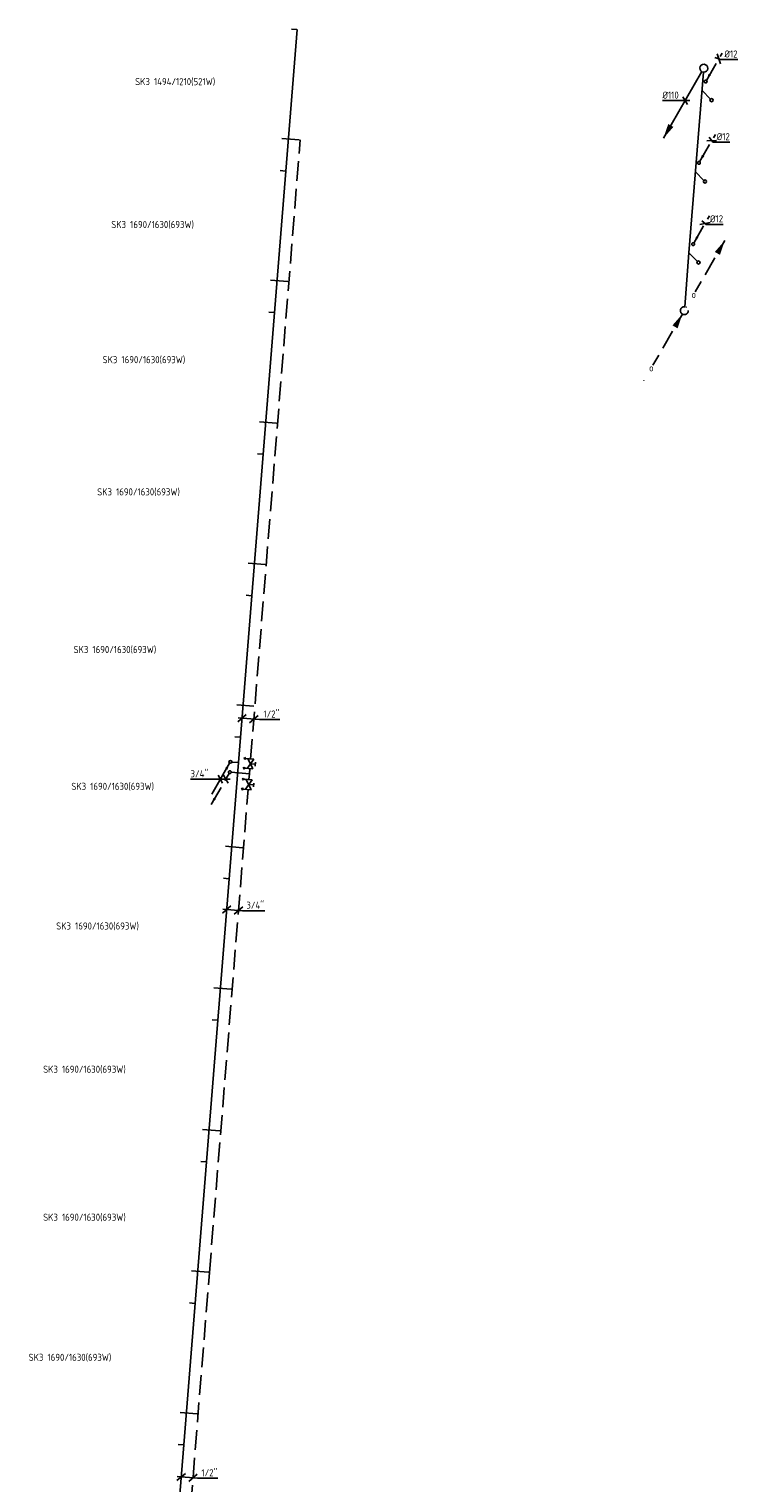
# Model space of a CAD drawing. Header units: millimetres. Extents: x -2687 to 63694, y -1198 to 65068.
# Tile 7 of 13: x -508 to 8526, y 46638 to 65068. Entities that reach past the tile are written whole.
import ezdxf
from ezdxf.enums import TextEntityAlignment as Align

# ---------------------------------------------------------------- set-up
doc = ezdxf.new("R2010")
doc.units = ezdxf.units.MM
doc.header["$LTSCALE"] = 50
for name, pattern in [('2322107', [2000, 1000, 1000]), ('2322107_a', [2000, 1000, 1000]), ('2322108', [7, 5, -2]), ('2322108_a', [7, 5, -2]), ('2322109', [10, 5, -2, 1, -2]), ('2322109_a', [10, 5, -2, 1, -2]), ('2322121', [2000, 1000, 1000]), ('2322121_a', [2000, 1000, 1000]), ('2322123', [45, 5, -2, 5, -2, 5, -2, 5, -2, 5, -2, 5, -5]), ('2322123_a', [19.5, 3, -2, 5, -2, 3, -4.5])]:
    doc.linetypes.add(name, pattern=pattern)
for name, color, linetype in [('BL$2----', 7, 'Continuous'), ('WL5233--', 4, '2322123'), ('WL524---', 4, '2322121'), ('WL531---', 5, '2322109'), ('WL561---_AANVOER', 1, '2322107'), ('WL561---_RETOUR', 5, '2322108'), ('WM524---', 1, 'Continuous'), ('WM531---', 1, 'Continuous'), ('WM561---', 1, 'Continuous'), ('WM561---_AANVOER', 1, 'Continuous'), ('WT561---', 7, 'Continuous')]:
    doc.layers.add(name, color=color, linetype=linetype)
doc.styles.add('BURO-018', font='BUROFONT', dxfattribs={"height": 1.8})
doc.styles.add('STABICAD-018', font='ISOCP.SHX', dxfattribs={"height": 90})
doc.styles.get("Standard").update_dxf_attribs({"font": 'arial.ttf'})

# ---------------------------------------------------------------- blocks, each defined once
blk = doc.blocks.new('*U94')
at = {"linetype": '2322107'}
blk.add_hatch(color=2, dxfattribs=at).paths.add_polyline_path([(-9, -15), (-37, -100), (-68, -82)], flags=0)
at = {"color": 0, "linetype": '2322107'}
blk.add_line((0, 0), (0, 0, 1), dxfattribs=at)
at = {"color": 2, "linetype": '2322107_a'}
blk.add_line((-9, -15, 1), (-236, -409, 1), dxfattribs=at)
at = {"color": 2, "linetype": '2322107'}
blk.add_circle((0, 0, 1), 17.5, dxfattribs=at)
at = {"layer": 'WM561---', "color": 2}
for tag in ['POSITIONCODE', 'SECTIONCODE']:
    blk.add_attdef(tag, (2043, 55928, 149), '', height=1.2, dxfattribs=at)
at = {"layer": 'WM561---', "color": 2, "style": 'STABICAD-018'}
for tag, p in [('CODE', (2043, 55878, -1)), ('FLOORCODE', (2093, 55778, -1))]:
    blk.add_attdef(tag, p, '', height=1.2, dxfattribs=at)
blk = doc.blocks.new('*U93')
at = {"linetype": '2322108'}
blk.add_hatch(color=2, dxfattribs=at).paths.add_polyline_path([(-236, -409), (-208, -325), (-177, -342)], flags=0)
at = {"color": 0, "linetype": '2322108'}
blk.add_line((0, 0), (0, 0, 1), dxfattribs=at)
at = {"color": 2, "linetype": '2322108_a'}
blk.add_line((-236, -409, 1), (-9, -15, 1), dxfattribs=at)
at = {"color": 2, "linetype": '2322108'}
blk.add_circle((0, 0, 1), 17.5, dxfattribs=at)
at = {"layer": 'WM561---', "color": 2}
for tag in ['POSITIONCODE', 'SECTIONCODE']:
    blk.add_attdef(tag, (2036, 55797, 149), '', height=1.2, dxfattribs=at)
at = {"layer": 'WM561---', "color": 2, "style": 'STABICAD-018'}
for tag, p in [('CODE', (2036, 55747, -1)), ('FLOORCODE', (2086, 55647, -1))]:
    blk.add_attdef(tag, p, '', height=1.2, dxfattribs=at)
blk = doc.blocks.new('*U95')
at = {"color": 0, "linetype": 'Continuous'}
for p, q in [((-162, 0), (-446, 0)), ((58, 0), (-162, 0)), ((-40, -50), (-97, 50)), ((29, -50), (-29, 50))]:
    blk.add_line(p, q, dxfattribs=at)
at = {"color": 0, "linetype": 'Continuous', "style": 'STABICAD-018'}
blk.add_text("3/4''", height=90, dxfattribs=at).set_placement((-446, 25))
at = {"layer": 'WM561---', "color": 2}
blk.add_attdef('CODE', (1985, 55558), '', height=1.2, dxfattribs=at)
blk = doc.blocks.new('*U96')
at = {"color": 0, "linetype": 'Continuous'}
for p, q in [((-54, -46), (54, 46)), ((-50, 4), (200, -16)), ((96, -58), (204, 34)), ((200, -16), (484, -16))]:
    blk.add_line(p, q, dxfattribs=at)
at = {"color": 0, "linetype": 'Continuous', "style": 'STABICAD-018'}
blk.add_text("3/4''", height=90, dxfattribs=at).set_placement((250, 9))
at = {"layer": 'WM561---', "color": 2}
blk.add_attdef('CODE', (1996, 53908), '', height=1.2, dxfattribs=at)
blk = doc.blocks.new('*U97')
at = {"color": 0, "linetype": 'Continuous'}
for p, q in [((-54, -46), (54, 46)), ((-50, 4), (207, -17)), ((96, -58), (204, 34)), ((207, -17), (464, -17))]:
    blk.add_line(p, q, dxfattribs=at)
at = {"color": 0, "linetype": 'Continuous', "style": 'STABICAD-018'}
blk.add_text("1/2''", height=90, dxfattribs=at).set_placement((257, 8))
at = {"layer": 'WM561---', "color": 2}
blk.add_attdef('CODE', (1419, 46713), '', height=1.2, dxfattribs=at)
blk = doc.blocks.new('*U98')
at = {"color": 0, "linetype": 'Continuous'}
for p, q in [((-54, -46), (54, 46)), ((-50, 4), (222, -18)), ((96, -58), (204, 34)), ((222, -18), (479, -18))]:
    blk.add_line(p, q, dxfattribs=at)
at = {"color": 0, "linetype": 'Continuous', "style": 'STABICAD-018'}
blk.add_text("1/2''", height=90, dxfattribs=at).set_placement((272, 7))
at = {"layer": 'WM561---', "color": 2}
blk.add_attdef('CODE', (2190, 56333), '', height=1.2, dxfattribs=at)
blk = doc.blocks.new('PI_SYM138')
at = {"color": 0, "linetype": 'Continuous'}
for p, q in [((-2.5, 1.5), (2.5, -1.5)), ((-2.5, -3), (-2.5, 1.5)), ((2.5, 1.5), (-2.5, -1.5)), ((-1, 2.5), (1, 2.5)), ((0, 0), (0, 2.5)), ((2.5, -3), (2.5, 1.5)), ((-3, -3.5), (-2, -2.5)), ((-3, -2.5), (-2, -3.5)), ((2, -3.5), (3, -2.5)), ((2, -2.5), (3, -3.5))]:
    blk.add_line(p, q, dxfattribs=at)
at = {"color": 0, "linetype": 'Continuous', "style": 'BURO-018'}
blk.add_attdef('PRODUCTCODE', text='', height=1.8, dxfattribs=at).set_placement((0, 0), align=Align.MIDDLE)
blk = doc.blocks.new('*U142')
at = {"linetype": '2322121'}
blk.add_hatch(color=2, dxfattribs=at).paths.add_polyline_path([(-512, -888), (-451, -707), (-386, -744)], flags=0)
at = {"color": 0, "linetype": '2322121'}
blk.add_line((0, 0), (0, 0, 1), dxfattribs=at)
at = {"color": 2, "linetype": '2322121_a'}
blk.add_line((-512, -888, 1), (-25, -43, 1), dxfattribs=at)
at = {"color": 2, "linetype": '2322121'}
blk.add_arc((0, 0, 1), 50, 266.5587, 264.2667, dxfattribs=at)
at = {"layer": 'BL$2----', "color": 2}
for tag in ['POSITIONCODE', 'SECTIONCODE']:
    blk.add_attdef(tag, (8043, 64721, 149), '', height=1.8, dxfattribs=at)
at = {"layer": 'BL$2----', "color": 2, "style": 'STABICAD-018'}
for tag, p in [('CODE', (8043, 64671, -1)), ('FLOORCODE', (8093, 64571, -1))]:
    blk.add_attdef(tag, p, '', height=1.8, dxfattribs=at)
blk = doc.blocks.new('*U114')
at = {"color": 0, "linetype": '2322121'}
blk.add_circle((0, 0), 20, dxfattribs=at)
at = {"layer": 'BL$2----', "color": 2}
for tag in ['CODE', 'POSITIONCODE', 'POSITIONCODE2', 'SECTIONCODE', 'SECTIONCODE2']:
    blk.add_attdef(tag, (8168, 64165), '', height=1.8, dxfattribs=at)
blk = doc.blocks.new('*U143')
at = {"color": 0, "linetype": '2322121'}
blk.add_arc((0, 0), 20, 137.866, 132.134, dxfattribs=at)
at = {"layer": 'BL$2----', "color": 2}
for tag in ['CODE', 'POSITIONCODE', 'POSITIONCODE2', 'SECTIONCODE', 'SECTIONCODE2']:
    blk.add_attdef(tag, (7976, 62109), '', height=1.8, dxfattribs=at)
blk = doc.blocks.new('*U144')
at = {"color": 0, "linetype": 'Continuous'}
for p, q in [((-30, 0), (-287, 0)), ((58, 0), (-30, 0)), ((29, -50), (-29, 50))]:
    blk.add_line(p, q, dxfattribs=at)
at = {"color": 0, "linetype": 'Continuous', "style": 'STABICAD-018'}
blk.add_text('%%c110', height=90, dxfattribs=at).set_placement((-287, 25))
at = {"layer": 'BL$2----', "color": 2}
blk.add_attdef('CODE', (7806, 64161, -1), '', height=1.8, dxfattribs=at)
blk = doc.blocks.new('*U123')
at = {"linetype": '2322109'}
blk.add_hatch(color=2, dxfattribs=at).paths.add_polyline_path([(9, 15), (37, 100), (68, 82)], flags=0)
at = {"color": 2, "linetype": '2322109_a'}
blk.add_line((9, 15, 3000), (236, 409, 3000), dxfattribs=at)
at = {"color": 0, "linetype": '2322109'}
blk.add_line((0, 0), (0, 0, 3000), dxfattribs=at)
at = {"color": 2, "linetype": '2322109'}
blk.add_circle((0, 0, 3000), 17.5, dxfattribs=at)
at = {"layer": 'BL$2----', "color": 2}
for tag in ['POSITIONCODE', 'SECTIONCODE']:
    blk.add_attdef(tag, (6034, 64404, 1499), '', height=1.2, dxfattribs=at)
at = {"layer": 'BL$2----', "color": 2, "style": 'STABICAD-018'}
for tag, p in [('CODE', (6034, 64354)), ('FLOORCODE', (6084, 64254))]:
    blk.add_attdef(tag, p, '', height=1.2, dxfattribs=at)
blk = doc.blocks.new('*U131')
at = {"color": 0, "linetype": 'Continuous'}
for p, q in [((-48, 18), (22, -8)), ((-22, 62), (22, -62)), ((22, -8), (240, -8))]:
    blk.add_line(p, q, dxfattribs=at)
at = {"color": 0, "linetype": 'Continuous', "style": 'STABICAD-018'}
blk.add_text('%%c12', height=90, dxfattribs=at).set_placement((72, 17))
at = {"layer": 'BL$2----', "color": 2}
blk.add_attdef('CODE', (8232, 64690), '', height=1.2, dxfattribs=at)
blk = doc.blocks.new('*U132')
at = {"color": 0, "linetype": 'Continuous'}
for p, q in [((-60, -3), (60, 3)), ((-32, 44), (13, -18)), ((13, -18), (231, -18))]:
    blk.add_line(p, q, dxfattribs=at)
at = {"color": 0, "linetype": 'Continuous', "style": 'STABICAD-018'}
blk.add_text('%%c12', height=90, dxfattribs=at).set_placement((63, 7))
at = {"layer": 'BL$2----', "color": 2}
blk.add_attdef('CODE', (8143, 63652), '', height=1.2, dxfattribs=at)
blk = doc.blocks.new('*U133')
at = {"color": 0, "linetype": 'Continuous'}
for p, q in [((-65, -12), (65, 12)), ((-39, 32), (13, -11)), ((13, -11), (230, -11))]:
    blk.add_line(p, q, dxfattribs=at)
at = {"color": 0, "linetype": 'Continuous', "style": 'STABICAD-018'}
blk.add_text('%%c12', height=90, dxfattribs=at).set_placement((63, 14))
at = {"layer": 'BL$2----', "color": 2}
blk.add_attdef('CODE', (8059, 62603), '', height=1.2, dxfattribs=at)
blk = doc.blocks.new('*U159')
at = {"linetype": '2322123'}
for points in [[(512, 888), (451, 707), (386, 744)], [(-25, -43), (-86, -224), (-151, -187)]]:
    blk.add_hatch(color=2, dxfattribs=at).paths.add_polyline_path(points, flags=0)
at = {"color": 2, "linetype": '2322123_a'}
for p, q in [((512, 888, 3000), (25, 43, 3000)), ((-25, -43, 3000), (-512, -888, 3000))]:
    blk.add_line(p, q, dxfattribs=at)
at = {"color": 0, "linetype": '2322123'}
blk.add_line((0, 0), (0, 0, 3000), dxfattribs=at)
blk.add_circle((0, 0, 3000), 50, dxfattribs=at)
at = {"color": 2, "linetype": '2322123'}
blk.add_circle((0, 0, 3000), 50, dxfattribs=at)
at = {"layer": 'BL$2----', "color": 2}
for tag in ['POSITIONCODE', 'SECTIONCODE']:
    blk.add_attdef(tag, (7796, 61649, 1499), '', height=1.8, dxfattribs=at)
at = {"layer": 'BL$2----', "color": 2, "style": 'STABICAD-018'}
for tag, p in [('CODE', (7796, 61599)), ('FLOORCODE', (7846, 61499))]:
    blk.add_attdef(tag, p, '', height=1.8, dxfattribs=at)

msp = doc.modelspace()

# ---------------------------------------------------------------- linework, layer by layer
at = {"layer": 'WL524---', "linetype": '2322121'}
for p, q in [((8038.8, 64521.5), (7854.9, 62229.5)), ((8126.7, 64181.3, 0), (8020.1, 64287.9, 0)), ((8044, 63149.6, 0), (7937.3, 63256.3, 0)), ((7854.9, 62229.5), (7800.2, 61548.4)), ((7961.6, 62122.8, 0), (7854.9, 62229.5, 0))]:
    msp.add_line(p, q, dxfattribs=at)
at = {"layer": 'WL561---_AANVOER', "linetype": '2322107'}
for p, q in [((2144.9, 55769.9), (2889.8, 65062.2)), ((2818.3, 65067.7), (2886.2, 65062.2)), ((2672.4, 63273.6), (2740.3, 63268.1)), ((2531.2, 61479.2), (2599.1, 61473.6)), ((2385.2, 59685.1), (2453.2, 59679.6)), ((2244, 57890.7), (2312, 57885.1)), ((2100.5, 56096.4), (2168.4, 56090.8)), ((1739.2, 50707.9), (2144.9, 55769.9)), ((2060.4, 55776.6), (2144.9, 55769.9)), ((1954.5, 54302.3), (2022.5, 54296.8)), ((1811, 52508.1), (1878.9, 52502.5)), ((-418.2, 23794.2), (1739.2, 50707.9)), ((1667.4, 50713.8), (1735.3, 50708.2)), ((1523.8, 48919.5), (1591.8, 48914)), ((1380.3, 47125.3), (1448.2, 47119.7))]:
    msp.add_line(p, q, dxfattribs=at)
at = {"layer": 'WL561---_RETOUR', "linetype": '2322108'}
for p, q in [((2299.6, 55816.6), (2928.5, 63662)), ((2914.3, 63662), (2696.8, 63679.4)), ((2770.7, 61867.7), (2553.3, 61885.2)), ((2629.5, 60073.2), (2412.1, 60090.7)), ((2486, 58279), (2268.5, 58296.4)), ((2342.4, 56484.7), (2124.9, 56502.2)), ((2284.5, 55627.4), (2289.6, 55692)), ((2053.5, 55645.9), (2284.5, 55627.4)), ((2278.5, 55553.1), (2284.5, 55627.4)), ((1777.8, 49306.9), (2268.5, 55428.5)), ((2198.8, 54690.4), (1981.4, 54707.9)), ((2052.9, 52896.4), (1835.4, 52913.8)), ((1909.3, 51102.1), (1691.9, 51119.6)), ((-276.4, 23682.6), (1777.8, 49306.9)), ((1765.8, 49307.8), (1548.3, 49325.3)), ((1622.2, 47513.6), (1404.7, 47531))]:
    msp.add_line(p, q, dxfattribs=at)

# ---------------------------------------------------------------- block references
at = {"layer": 'WL5233--', "linetype": '2322123'}
msp.add_blockref('*U159', (7796.2, 61498.6), dxfattribs=at)
at = {"layer": 'WL524---', "linetype": '2322121'}
for name, p in [('*U142', (8042.8, 64571.3, -1)), ('*U114', (8140.9, 64167.1)), ('*U114', (8058.1, 63135.4)), ('*U143', (7975.7, 62108.7))]:
    msp.add_blockref(name, p, dxfattribs=at)
at = {"layer": 'WL531---', "linetype": '2322109'}
for p in [(8065.8, 64401.8), (7981.2, 63371.6), (7907.1, 62340.8)]:
    msp.add_blockref('*U123', p, dxfattribs=at)
at = {"layer": 'WL561---_AANVOER', "linetype": '2322107'}
msp.add_blockref('*U94', (2043, 55778, -1), dxfattribs=at)
at = {"layer": 'WL561---_RETOUR', "linetype": '2322108'}
msp.add_blockref('*U93', (2036, 55647.3, -1), dxfattribs=at)
at = {"layer": 'WL561---_RETOUR', "color": 2, "linetype": '2322108', "extrusion": (0, 0, -1), "xscale": 25, "yscale": 25, "zscale": 25, "rotation": 94.587343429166}
for p in [(-2296.5, 55754.2), (-2275.4, 55490.6)]:
    msp.add_blockref('PI_SYM138', p, dxfattribs=at)
at = {"layer": 'WM524---', "linetype": 'Continuous'}
msp.add_blockref('*U144', (7805.8, 64160.9, -1), dxfattribs=at)
at = {"layer": 'WM531---', "linetype": 'Continuous'}
for name, p in [('*U131', (8232.1, 64689.9)), ('*U132', (8143.1, 63652)), ('*U133', (8058.6, 62603.3))]:
    msp.add_blockref(name, p, dxfattribs=at)
at = {"layer": 'WM561---_AANVOER', "linetype": 'Continuous'}
for name, p in [('*U98', (2190.1, 56333.2)), ('*U95', (1984.5, 55558)), ('*U96', (1995.7, 53907.5)), ('*U97', (1419, 46713.4))]:
    msp.add_blockref(name, p, dxfattribs=at)

# ---------------------------------------------------------------- texts
at = {"layer": 'WL5233--', "color": 2, "style": 'STABICAD-018'}
for p in [(7915, 61704.2, 3000), (7377.5, 60773.3, 3000)]:
    msp.add_text('o', height=90, dxfattribs=at).set_placement(p, align=Align.MIDDLE_CENTER)
at = {"layer": 'WT561---', "color": 1, "style": 'STABICAD-018'}
for s, p in [('SK3 1494/1210(521W)', (835.7, 64356.6)), ('SK3 1690/1630(693W)', (533.7, 62545.2)), ('SK3 1690/1630(693W)', (423.4, 60832.1)), ('SK3 1690/1630(693W)', (355.2, 59155.9)), ('SK3 1690/1630(693W)', (55.6, 57157.8)), ('SK3 1690/1630(693W)', (27.7, 55423.4)), ('SK3 1690/1630(693W)', (-164.2, 53652.9)), ('SK3 1690/1630(693W)', (-330.4, 51836.9)), ('SK3 1690/1630(693W)', (-330.3, 49961.2)), ('SK3 1690/1630(693W)', (-513.7, 48185.2))]:
    msp.add_text(s, height=90, dxfattribs=at).set_placement(p)

doc.saveas('drawing.dxf')
